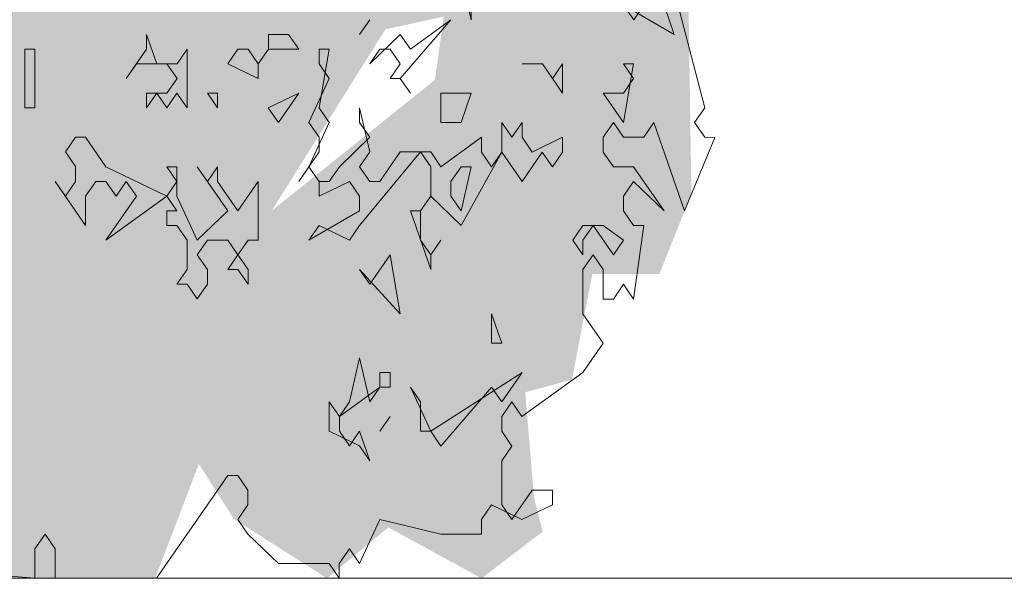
# Model space of a CAD drawing. Header units: metres. Extents: x -52 to 321, y -8 to 26.
# Tile 69 of 256: x -39.901 to -39.134, y 0 to 0.435. Entities that reach past the tile are written whole.
import ezdxf

# ---------------------------------------------------------------- set-up
doc = ezdxf.new("R2010")
doc.units = ezdxf.units.M
doc.header["$MEASUREMENT"] = 0
doc.linetypes.add('Strichlinie weit', pattern=[1.058333, 0.635, -0.423333])
for name, color, linetype in [('60 Auffüllung gesamt', 7, 'Continuous'), ('60 Pflanzen außen', 7, 'Continuous'), ('70 Kanal', 7, 'Continuous')]:
    doc.layers.add(name, color=color, linetype=linetype)

# ---------------------------------------------------------------- blocks, each defined once
blk = doc.blocks.new('Sträucher 27[12]_1', base_point=(-39.87335, 0))
at = {"layer": '60 Pflanzen außen', "linetype": 'Continuous', "lineweight": 0, "true_color": 0xffffff}
h = blk.add_hatch(color=7, dxfattribs=at)
h.paths.add_polyline_path([(-40.04332, 0.00002), (-39.7955, -0.00001), (-39.76145, 0.08896), (-39.73422, 0.04622), (-39.6616, -0.00002), (-39.61394, 0.03963), (-39.54132, -0.00003), (-39.49365, 0.03633), (-39.50046, 0.06263), (-39.50726, 0.14482), (-39.47095, 0.15468), (-39.45505, 0.23686), (-39.40286, 0.23686), (-39.37789, 0.29931), (-39.38014, 0.44856), (-39.35744, 0.51102), (-39.28028, 0.50444), (-39.24623, 0.56361), (-39.26211, 0.62278), (-39.25303, 0.68195), (-39.21671, 0.70496), (-39.17726, 0.79372), (-39.26435, 0.91865), (-39.24392, 1.03699), (-39.26661, 1.07973), (-39.28475, 1.16192), (-39.34874, 1.27369), (-39.38959, 1.27041), (-39.41683, 1.20795), (-39.47357, 1.23426), (-39.45541, 1.29014), (-39.53483, 1.35589), (-39.60291, 1.36576), (-39.64604, 1.36248), (-39.70959, 1.2803), (-39.69824, 1.32632), (-39.68234, 1.42823), (-39.70276, 1.4882), (-39.77766, 1.44796), (-39.81851, 1.42496), (-39.85708, 1.48821), (-39.90021, 1.43811), (-39.94333, 1.37566), (-39.9388, 1.32635), (-39.92973, 1.24087), (-39.96378, 1.21129), (-39.98873, 1.29677), (-40.00234, 1.36909), (-40.03865, 1.34937), (-40.06817, 1.24417), (-40.09995, 1.15213), (-40.12718, 1.23103), (-40.1771, 1.24747), (-40.25881, 1.21132), (-40.28605, 1.11139), (-40.30421, 1.04235), (-40.39726, 1.0062), (-40.4109, 0.84183), (-40.46764, 0.77938), (-40.50623, 0.70706), (-40.54027, 0.65118), (-40.56031, 0.55256), (-40.49263, 0.50324), (-40.44497, 0.46378), (-40.3769, 0.41118), (-40.3247, 0.35858), (-40.29293, 0.31255), (-40.26117, 0.20078), (-40.18628, 0.22378), (-40.11139, 0.22706), (-40.07962, 0.19418), (-40.04558, 0.14158), (-40.06147, 0.06926)])
h.paths.add_polyline_path([(-39.70469, 0.2862), (-39.61617, 0.42754), (-39.57078, 0.4374), (-39.57759, 0.38809)], flags=0)
at = {"layer": '60 Pflanzen außen', "color": 8, "linetype": 'Continuous', "lineweight": 18}
for p, q in [((-39.55718, 0.46933), (-39.54928, 0.43499)), ((-39.47025, 0.46932), (-39.39122, 0.42352)), ((-39.54928, 0.43499), (-39.54928, 0.45788)), ((-39.36752, 0.36628), (-39.39122, 0.45787)), ((-39.42283, 0.43497), (-39.43073, 0.44642)), ((-39.41493, 0.44642), (-39.42283, 0.43497)), ((-39.39122, 0.42352), (-39.39912, 0.44642)), ((-39.62831, 0.43499), (-39.63622, 0.42355)), ((-39.63622, 0.42355), (-39.62831, 0.43499)), ((-39.60461, 0.3892), (-39.56509, 0.43499)), ((-39.56509, 0.43499), (-39.5967, 0.41209)), ((-39.79428, 0.40067), (-39.80218, 0.42356)), ((-39.80218, 0.42356), (-39.80218, 0.41211)), ((-39.69154, 0.42355), (-39.70734, 0.42355)), ((-39.70734, 0.42355), (-39.70734, 0.4121)), ((-39.68364, 0.4121), (-39.69154, 0.42355)), ((-39.6046, 0.42354), (-39.62831, 0.40065)), ((-39.5967, 0.41209), (-39.6046, 0.42354)), ((-39.88911, 0.41212), (-39.89702, 0.41212)), ((-39.89702, 0.41212), (-39.89702, 0.36633)), ((-39.88912, 0.36633), (-39.88911, 0.41212)), ((-39.80218, 0.41211), (-39.81799, 0.38922)), ((-39.77057, 0.41211), (-39.77847, 0.40066)), ((-39.77057, 0.36632), (-39.77057, 0.41211)), ((-39.73105, 0.41211), (-39.73896, 0.40066)), ((-39.72315, 0.41211), (-39.73105, 0.41211)), ((-39.71525, 0.40066), (-39.72315, 0.41211)), ((-39.70734, 0.4121), (-39.71525, 0.40066)), ((-39.71525, 0.40066), (-39.70734, 0.4121)), ((-39.70734, 0.4121), (-39.68364, 0.4121)), ((-39.66783, 0.36631), (-39.65993, 0.4121)), ((-39.65993, 0.4121), (-39.66783, 0.4121)), ((-39.66783, 0.4121), (-39.66783, 0.40065)), ((-39.62831, 0.40065), (-39.62041, 0.4121)), ((-39.62041, 0.4121), (-39.61251, 0.4121)), ((-39.61251, 0.4121), (-39.60461, 0.40065)), ((-39.81799, 0.38922), (-39.81009, 0.40067)), ((-39.81009, 0.40067), (-39.78638, 0.40066)), ((-39.77847, 0.40066), (-39.79428, 0.40067)), ((-39.78638, 0.40066), (-39.77847, 0.38922)), ((-39.73896, 0.40066), (-39.71525, 0.38921)), ((-39.71525, 0.38921), (-39.71525, 0.40066)), ((-39.66783, 0.40065), (-39.65993, 0.3892)), ((-39.60461, 0.40065), (-39.61251, 0.3892)), ((-39.49396, 0.40064), (-39.50977, 0.40064)), ((-39.50977, 0.40064), (-39.49396, 0.40064)), ((-39.49396, 0.40064), (-39.47816, 0.37774)), ((-39.48606, 0.38919), (-39.49396, 0.40064)), ((-39.47816, 0.40063), (-39.48606, 0.38919)), ((-39.47816, 0.37774), (-39.47816, 0.40063)), ((-39.43074, 0.35484), (-39.42284, 0.40063)), ((-39.42284, 0.40063), (-39.43074, 0.40063)), ((-39.43074, 0.40063), (-39.42284, 0.38918)), ((-39.77847, 0.38922), (-39.78638, 0.37777)), ((-39.65993, 0.3892), (-39.67574, 0.35486)), ((-39.61251, 0.3892), (-39.60461, 0.3892)), ((-39.60461, 0.3892), (-39.5967, 0.37775)), ((-39.5967, 0.37775), (-39.60461, 0.3892)), ((-39.42284, 0.38918), (-39.43074, 0.37773)), ((-39.80218, 0.37777), (-39.80219, 0.36632)), ((-39.80219, 0.36632), (-39.79428, 0.37777)), ((-39.78638, 0.37777), (-39.80218, 0.37777)), ((-39.79428, 0.37777), (-39.78638, 0.36632)), ((-39.78638, 0.36632), (-39.77848, 0.37777)), ((-39.77848, 0.37777), (-39.77057, 0.36632)), ((-39.74686, 0.37777), (-39.75477, 0.37777)), ((-39.75477, 0.37777), (-39.74686, 0.36632)), ((-39.74686, 0.36632), (-39.74686, 0.37777)), ((-39.68364, 0.37776), (-39.70735, 0.36631)), ((-39.69945, 0.35486), (-39.68364, 0.37776)), ((-39.54929, 0.37775), (-39.573, 0.37775)), ((-39.573, 0.37775), (-39.573, 0.35485)), ((-39.55719, 0.35485), (-39.54929, 0.37775)), ((-39.43074, 0.37773), (-39.44655, 0.37774)), ((-39.44655, 0.37774), (-39.43074, 0.35484)), ((-39.89702, 0.36633), (-39.88912, 0.36633)), ((-39.70735, 0.36631), (-39.69945, 0.35486)), ((-39.65993, 0.35486), (-39.66783, 0.36631)), ((-39.62832, 0.33196), (-39.63622, 0.36631)), ((-39.63622, 0.36631), (-39.63622, 0.35486)), ((-39.37542, 0.35483), (-39.36752, 0.36628)), ((-39.67574, 0.35486), (-39.66784, 0.34341)), ((-39.67574, 0.32052), (-39.65993, 0.35486)), ((-39.63622, 0.35486), (-39.62832, 0.34341)), ((-39.573, 0.35485), (-39.55719, 0.35485)), ((-39.51768, 0.3434), (-39.52558, 0.35485)), ((-39.52558, 0.35485), (-39.52558, 0.33195)), ((-39.50977, 0.35485), (-39.51768, 0.3434)), ((-39.50977, 0.3434), (-39.50977, 0.35485)), ((-39.44655, 0.34339), (-39.43865, 0.35484)), ((-39.43865, 0.35484), (-39.43074, 0.34339)), ((-39.41494, 0.34339), (-39.40703, 0.35484)), ((-39.40703, 0.35484), (-39.38333, 0.28615)), ((-39.36752, 0.34339), (-39.37542, 0.35483)), ((-39.85751, 0.34343), (-39.86541, 0.33199)), ((-39.84961, 0.34343), (-39.85751, 0.34343)), ((-39.8338, 0.32053), (-39.84961, 0.34343)), ((-39.66784, 0.34341), (-39.66784, 0.33197)), ((-39.62832, 0.34341), (-39.65203, 0.32052)), ((-39.54139, 0.3434), (-39.573, 0.32051)), ((-39.54139, 0.33195), (-39.54139, 0.3434)), ((-39.50187, 0.33195), (-39.50977, 0.3434)), ((-39.47816, 0.3434), (-39.50187, 0.33195)), ((-39.47816, 0.33195), (-39.47816, 0.3434)), ((-39.44655, 0.33195), (-39.44655, 0.34339)), ((-39.43074, 0.34339), (-39.41494, 0.34339)), ((-39.38333, 0.28615), (-39.35962, 0.34338)), ((-39.35962, 0.34338), (-39.36752, 0.34339)), ((-39.86541, 0.33199), (-39.85751, 0.32054)), ((-39.66784, 0.33197), (-39.68365, 0.30907)), ((-39.63623, 0.27472), (-39.58881, 0.33196)), ((-39.63623, 0.32052), (-39.62832, 0.33196)), ((-39.60461, 0.33196), (-39.62042, 0.30907)), ((-39.5809, 0.33196), (-39.60461, 0.33196)), ((-39.58881, 0.33196), (-39.5809, 0.32051)), ((-39.573, 0.32051), (-39.5809, 0.33196)), ((-39.5572, 0.27472), (-39.52558, 0.33195)), ((-39.53349, 0.32051), (-39.54139, 0.33195)), ((-39.52558, 0.33195), (-39.53349, 0.32051)), ((-39.52558, 0.33195), (-39.50978, 0.30906)), ((-39.50978, 0.30906), (-39.49397, 0.33195)), ((-39.49397, 0.33195), (-39.48607, 0.3205)), ((-39.48607, 0.3205), (-39.47816, 0.33195)), ((-39.43865, 0.3205), (-39.44655, 0.33195)), ((-39.85751, 0.32054), (-39.85751, 0.30909)), ((-39.78639, 0.29763), (-39.8338, 0.32053)), ((-39.77848, 0.32053), (-39.78638, 0.32053)), ((-39.78638, 0.32053), (-39.77848, 0.30908)), ((-39.77848, 0.29763), (-39.77848, 0.32053)), ((-39.75477, 0.30908), (-39.76267, 0.32053)), ((-39.76267, 0.32053), (-39.73897, 0.28618)), ((-39.74687, 0.32053), (-39.75477, 0.30908)), ((-39.74687, 0.30908), (-39.74687, 0.32053)), ((-39.68365, 0.30907), (-39.67574, 0.32052)), ((-39.67574, 0.32052), (-39.66784, 0.30907)), ((-39.66784, 0.30907), (-39.67574, 0.32052)), ((-39.65203, 0.32052), (-39.65994, 0.30907)), ((-39.62832, 0.30907), (-39.63623, 0.32052)), ((-39.5809, 0.32051), (-39.58091, 0.29761)), ((-39.55719, 0.32051), (-39.5651, 0.30906)), ((-39.5572, 0.28616), (-39.54929, 0.32051)), ((-39.54929, 0.32051), (-39.55719, 0.32051)), ((-39.42284, 0.3205), (-39.43865, 0.3205)), ((-39.39914, 0.28615), (-39.42284, 0.3205)), ((-39.86542, 0.29764), (-39.87332, 0.30909)), ((-39.87332, 0.30909), (-39.84961, 0.27474)), ((-39.85751, 0.30909), (-39.86542, 0.29764)), ((-39.84961, 0.29764), (-39.84171, 0.30909)), ((-39.84171, 0.30909), (-39.8338, 0.30909)), ((-39.8338, 0.30909), (-39.8259, 0.29764)), ((-39.8259, 0.29764), (-39.818, 0.30909)), ((-39.818, 0.30909), (-39.8101, 0.29764)), ((-39.77848, 0.30908), (-39.78639, 0.29763)), ((-39.73107, 0.28618), (-39.74687, 0.30908)), ((-39.71526, 0.30908), (-39.73107, 0.28618)), ((-39.71526, 0.26328), (-39.71526, 0.30908)), ((-39.66784, 0.30907), (-39.66784, 0.29762)), ((-39.66784, 0.29762), (-39.64413, 0.30907)), ((-39.65994, 0.30907), (-39.66784, 0.30907)), ((-39.64413, 0.30907), (-39.63623, 0.29762)), ((-39.62042, 0.30907), (-39.62832, 0.30907)), ((-39.5651, 0.30906), (-39.5651, 0.29761)), ((-39.43075, 0.2976), (-39.42284, 0.30905)), ((-39.42284, 0.30905), (-39.39914, 0.28615)), ((-39.84961, 0.27474), (-39.84961, 0.29764)), ((-39.8101, 0.29764), (-39.83381, 0.2633)), ((-39.83381, 0.2633), (-39.78639, 0.29763)), ((-39.78639, 0.29763), (-39.77848, 0.28619)), ((-39.76268, 0.26329), (-39.77848, 0.29763)), ((-39.63623, 0.29762), (-39.63623, 0.28617)), ((-39.58091, 0.29761), (-39.58881, 0.28617)), ((-39.58881, 0.28617), (-39.58091, 0.29761)), ((-39.58091, 0.29761), (-39.5572, 0.27472)), ((-39.5651, 0.29761), (-39.5572, 0.28616)), ((-39.43075, 0.28615), (-39.43075, 0.2976)), ((-39.77848, 0.28619), (-39.78639, 0.28619)), ((-39.78639, 0.28619), (-39.78639, 0.27474)), ((-39.73897, 0.28618), (-39.76268, 0.26329)), ((-39.63623, 0.28617), (-39.67575, 0.26328)), ((-39.58881, 0.28617), (-39.59671, 0.28617)), ((-39.59671, 0.28617), (-39.58091, 0.24038)), ((-39.58881, 0.26327), (-39.58881, 0.28617)), ((-39.42285, 0.2747), (-39.43075, 0.28615)), ((-39.78639, 0.27474), (-39.77849, 0.27474)), ((-39.77849, 0.27474), (-39.77058, 0.26329)), ((-39.67575, 0.26328), (-39.66784, 0.27473)), ((-39.66784, 0.27473), (-39.64413, 0.26328)), ((-39.64413, 0.26328), (-39.63623, 0.27472)), ((-39.46236, 0.27471), (-39.47027, 0.26326)), ((-39.46236, 0.26326), (-39.45446, 0.27471)), ((-39.44656, 0.27471), (-39.46236, 0.27471)), ((-39.45446, 0.27471), (-39.43866, 0.25181)), ((-39.43075, 0.26326), (-39.44656, 0.27471)), ((-39.42285, 0.21747), (-39.41494, 0.2747)), ((-39.41494, 0.2747), (-39.42285, 0.2747)), ((-39.77058, 0.26329), (-39.77059, 0.24039)), ((-39.76268, 0.25184), (-39.75478, 0.26329)), ((-39.75478, 0.26329), (-39.73897, 0.26329)), ((-39.73897, 0.26329), (-39.73107, 0.25184)), ((-39.73107, 0.25184), (-39.72316, 0.26328)), ((-39.72316, 0.26328), (-39.71526, 0.26328)), ((-39.58091, 0.25182), (-39.58881, 0.26327)), ((-39.58091, 0.25182), (-39.57301, 0.26327)), ((-39.57301, 0.26327), (-39.58091, 0.25182)), ((-39.47027, 0.26326), (-39.46236, 0.25181)), ((-39.46236, 0.25181), (-39.46236, 0.26326)), ((-39.43866, 0.25181), (-39.43075, 0.26326)), ((-39.75478, 0.24039), (-39.76268, 0.25184)), ((-39.73107, 0.25184), (-39.73897, 0.24039)), ((-39.72317, 0.24039), (-39.73107, 0.25184)), ((-39.61252, 0.25183), (-39.62833, 0.22893)), ((-39.60462, 0.20603), (-39.61252, 0.25183)), ((-39.58091, 0.24038), (-39.58091, 0.25182)), ((-39.46237, 0.24036), (-39.45446, 0.25181)), ((-39.45446, 0.25181), (-39.44656, 0.24036)), ((-39.77059, 0.24039), (-39.77849, 0.22895)), ((-39.75478, 0.22894), (-39.75478, 0.24039)), ((-39.73897, 0.24039), (-39.73107, 0.24039)), ((-39.73107, 0.24039), (-39.72317, 0.22894)), ((-39.72317, 0.22894), (-39.72317, 0.24039)), ((-39.63623, 0.24038), (-39.60462, 0.20603)), ((-39.62833, 0.22893), (-39.63623, 0.24038)), ((-39.46237, 0.20602), (-39.46237, 0.24036)), ((-39.44656, 0.24036), (-39.44656, 0.21747)), ((-39.77849, 0.22895), (-39.77059, 0.22895)), ((-39.77059, 0.22895), (-39.76268, 0.2175)), ((-39.76268, 0.2175), (-39.75478, 0.22894)), ((-39.43866, 0.21747), (-39.43075, 0.22891)), ((-39.43075, 0.22891), (-39.42285, 0.21747)), ((-39.44656, 0.21747), (-39.43866, 0.21747)), ((-39.5256, 0.18313), (-39.5335, 0.20603)), ((-39.5335, 0.20603), (-39.5335, 0.18313)), ((-39.44657, 0.18312), (-39.46237, 0.20602)), ((-39.5335, 0.18313), (-39.5256, 0.18313)), ((-39.46237, 0.16023), (-39.44657, 0.18312)), ((-39.63624, 0.17169), (-39.64415, 0.13735)), ((-39.62834, 0.13735), (-39.63624, 0.17169)), ((-39.62043, 0.16024), (-39.62044, 0.1488)), ((-39.61253, 0.16024), (-39.62043, 0.16024)), ((-39.61253, 0.1488), (-39.61253, 0.16024)), ((-39.50979, 0.16023), (-39.58092, 0.11445)), ((-39.5256, 0.13734), (-39.50979, 0.16023)), ((-39.5098, 0.12589), (-39.46237, 0.16023)), ((-39.65205, 0.1259), (-39.62044, 0.1488)), ((-39.62044, 0.1488), (-39.62834, 0.13735)), ((-39.62044, 0.1488), (-39.61253, 0.1488)), ((-39.59673, 0.14879), (-39.58882, 0.13735)), ((-39.58092, 0.11445), (-39.59673, 0.14879)), ((-39.57302, 0.103), (-39.5335, 0.14879)), ((-39.5335, 0.14879), (-39.5256, 0.13734)), ((-39.65205, 0.1259), (-39.65995, 0.13735)), ((-39.65995, 0.13735), (-39.65995, 0.11446)), ((-39.64415, 0.13735), (-39.65205, 0.1259)), ((-39.58882, 0.13735), (-39.58883, 0.11445)), ((-39.5256, 0.12589), (-39.5177, 0.13734)), ((-39.5177, 0.13734), (-39.5098, 0.12589)), ((-39.65205, 0.11446), (-39.65205, 0.1259)), ((-39.62044, 0.11445), (-39.61254, 0.1259)), ((-39.61254, 0.1259), (-39.62044, 0.11445)), ((-39.5256, 0.11444), (-39.5256, 0.12589)), ((-39.65995, 0.11446), (-39.63625, 0.10301)), ((-39.64415, 0.10301), (-39.65205, 0.11446)), ((-39.63625, 0.11446), (-39.64415, 0.10301)), ((-39.62834, 0.09156), (-39.63625, 0.11446)), ((-39.58883, 0.11445), (-39.58092, 0.11445)), ((-39.58092, 0.11445), (-39.57302, 0.103)), ((-39.5177, 0.103), (-39.5256, 0.11444)), ((-39.63625, 0.10301), (-39.62834, 0.09156)), ((-39.5256, 0.09155), (-39.5177, 0.103)), ((-39.52561, 0.05721), (-39.5256, 0.09155)), ((-39.79432, -0.00001), (-39.73899, 0.08012)), ((-39.73899, 0.08012), (-39.73109, 0.08012)), ((-39.73109, 0.08012), (-39.72318, 0.06867)), ((-39.72318, 0.06867), (-39.72318, 0.05722)), ((-39.5019, 0.06865), (-39.51771, 0.04576)), ((-39.48609, 0.06865), (-39.5019, 0.06865)), ((-39.48609, 0.0572), (-39.48609, 0.06865)), ((-39.72318, 0.05722), (-39.73109, 0.04578)), ((-39.54142, 0.04576), (-39.53351, 0.05721)), ((-39.53351, 0.05721), (-39.5098, 0.04576)), ((-39.51771, 0.04576), (-39.52561, 0.05721)), ((-39.5098, 0.04576), (-39.48609, 0.0572)), ((-39.73109, 0.04578), (-39.72319, 0.03433)), ((-39.63626, 0.01143), (-39.62045, 0.04577)), ((-39.62045, 0.04577), (-39.57303, 0.03431)), ((-39.54142, 0.03431), (-39.54142, 0.04576)), ((-39.88915, 0.0229), (-39.88125, 0.03434)), ((-39.88125, 0.03434), (-39.87335, 0.0229)), ((-39.72319, 0.03433), (-39.69948, 0.01143)), ((-39.57303, 0.03431), (-39.54142, 0.03431)), ((-39.88915, 0), (-39.88915, 0.0229)), ((-39.87335, 0.0229), (-39.87335, 0)), ((-39.65206, 0.01143), (-39.64416, 0.02287)), ((-39.64416, 0.02287), (-39.63626, 0.01143)), ((-40.02351, 0.01146), (-39.88915, 0)), ((-39.69948, 0.01143), (-39.65996, 0.01143)), ((-39.65996, 0.01143), (-39.65206, -0.00002)), ((-39.65206, -0.00002), (-39.65206, 0.01143)), ((-39.87335, 0), (-39.79432, -0.00001))]:
    blk.add_line(p, q, dxfattribs=at)

msp = doc.modelspace()

# ---------------------------------------------------------------- linework, layer by layer
at = {"layer": '60 Auffüllung gesamt', "color": 8, "linetype": 'Continuous', "lineweight": 18}
msp.add_line((-30.19434, 0), (-45.20507, 0), dxfattribs=at)
at = {"layer": '70 Kanal', "color": 7, "linetype": 'Strichlinie weit', "lineweight": 13}
msp.add_line((-28.25227, 0), (-44.05432, 0), dxfattribs=at)

# ---------------------------------------------------------------- block references
at = {"layer": '60 Pflanzen außen', "color": 8, "linetype": 'Continuous', "lineweight": 18}
msp.add_blockref('Sträucher 27[12]_1', (-39.87335, 0), dxfattribs=at)

doc.saveas('drawing.dxf')
